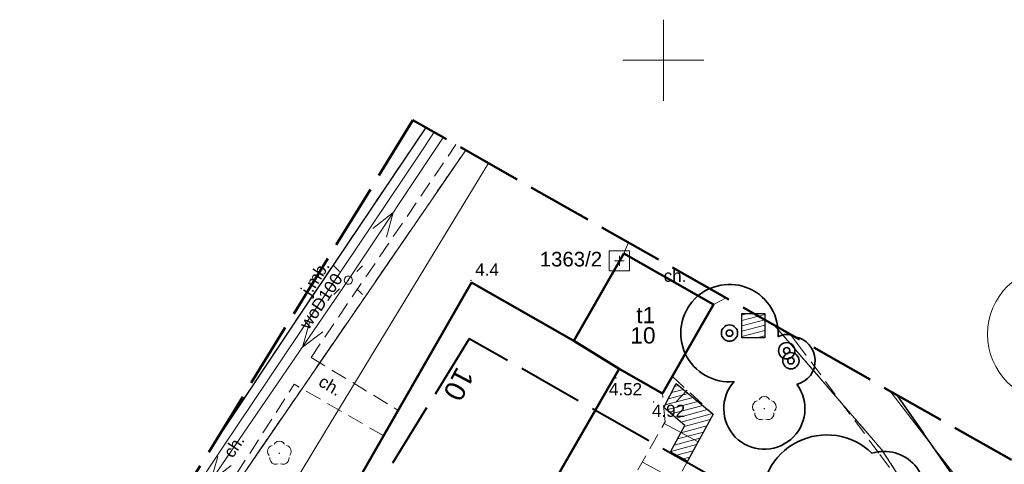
# Model space of a CAD drawing. Extents: x 5477758 to 5478338, y 5918274 to 5918502.
# Tile 143 of 155: x 5477910 to 5477971, y 5918475 to 5918502. Entities that reach past the tile are written whole.
import ezdxf
from ezdxf.enums import TextEntityAlignment as Align

# ---------------------------------------------------------------- set-up
doc = ezdxf.new("R2010")
doc.units = 0
doc.header["$PDSIZE"] = 0.75
for name, pattern in [('PRZER1-1', [2, 1, -1]), ('PRZER2-1', [3, 2, -1]), ('PRZER3-1', [4, 3, -1]), ('PRZER4-1', [5, 4, -1])]:
    doc.linetypes.add(name, pattern=pattern)
doc.layers.get('0').update_dxf_attribs({"linetype": 'CONTINUOUS', "lineweight": 13})
for name, color, linetype, lineweight in [('0_OPISY', 1, 'CONTINUOUS', 0), ('FrameItemsLayer$', 7, 'CONTINUOUS', 0), ('GEPADR_O', 236, 'CONTINUOUS', 18), ('GEPPGD', 7, 'CONTINUOUS', 18), ('GESBZO', 7, 'CONTINUOUS', 50), ('GESBZO_O', 7, 'CONTINUOUS', 50), ('GESDZI', 7, 'CONTINUOUS', 18), ('GESUZY', 96, 'PRZER1-1', 18), ('GSLKRW', 7, 'CONTINUOUS', 25), ('GSPPRB', 7, 'CONTINUOUS', 20), ('GSPPS3_O', 7, 'CONTINUOUS', 18), ('GSPRDL', 96, 'CONTINUOUS', 18), ('GSPSSP', 7, 'CONTINUOUS', 18), ('GSPWPN', 7, 'CONTINUOUS', 13), ('GSPWPN_O', 7, 'CONTINUOUS', 13), ('GSPWPS', 7, 'CONTINUOUS', 13), ('GSPWPS_O', 7, 'CONTINUOUS', 13), ('GSSKOA', 7, 'PRZER3-1', 18), ('GSSKOA_O', 7, 'PRZER3-1', 18), ('GSSKOD', 7, 'PRZER2-1', 18), ('GSSKOD_O', 7, 'PRZER2-1', 18), ('GSSZSN', 7, 'PRZER2-1', 18), ('GULEPR', 1, 'CONTINUOUS', 18), ('GULGPR', 2, 'CONTINUOUS', 18), ('GULWPR', 5, 'CONTINUOUS', 18), ('GULWPR_O', 5, 'CONTINUOUS', 18), ('GUPELA', 7, 'CONTINUOUS', 18), ('GUPISN', 7, 'PRZER1-1', 18), ('zakres', 150, 'PRZER4-1', 50), ('ZZ_drzewo-nanoszone-recznie', 24, 'CONTINUOUS', 35), ('ZZ_grupa', 60, 'CONTINUOUS', 30), ('ZZ_grupa-krzewow-szraf', 60, 'CONTINUOUS', 13), ('ZZ_korona', 94, 'CONTINUOUS', 35)]:
    doc.layers.add(name, color=color, linetype=linetype, lineweight=lineweight)
doc.layers.add('kołnierz', color=11, linetype='CONTINUOUS', lineweight=70, plot=False)
doc.styles.add('GEO-INFO', font='arial.ttf')
pattern_1 = [(194.933, (5477837.84446, 5918344.9947), (0.08181636, -0.30677734), [])]

# ---------------------------------------------------------------- blocks, each defined once
blk = doc.blocks.new('EPPGN')
blk.add_hatch(color=0).paths.add_polyline_path([(0, -0.09), (0.027812, -0.085595), (0.052901, -0.072812), (0.072812, -0.052901), (0.085595, -0.027812), (0.09, 0), (0.085595, 0.027812), (0.072812, 0.052901), (0.052901, 0.072812), (0.027812, 0.085595), (0, 0.09), (-0.027812, 0.085595), (-0.052901, 0.072812), (-0.072812, 0.052901), (-0.085595, 0.027812), (-0.09, 0), (-0.085595, -0.027812), (-0.072812, -0.052901), (-0.052901, -0.072812), (-0.027812, -0.085595)])
blk = doc.blocks.new('GSPSSP')
at = {"color": 0}
blk.add_lwpolyline([(1.25, 1.25), (1.25, -1.25), (-1.25, -1.25), (-1.25, 1.25)], close=True, dxfattribs=at)
for points in [[(0.6, 0), (-0.6, 0)], [(0, 0.6), (0, -0.6)]]:
    blk.add_lwpolyline(points, dxfattribs=at)
blk = doc.blocks.new('OKRAG_PELNY')
at = {"color": 0}
blk.add_lwpolyline([(0, 0.5), (0.12941, 0.482963), (0.25, 0.433013), (0.353553, 0.353553), (0.433013, 0.25), (0.482963, 0.12941), (0.5, 0), (0.482963, -0.12941), (0.433013, -0.25), (0.353553, -0.353553), (0.25, -0.433013), (0.12941, -0.482963), (0, -0.5), (-0.12941, -0.482963), (-0.25, -0.433013), (-0.353553, -0.353553), (-0.433013, -0.25), (-0.482963, -0.12941), (-0.5, 0), (-0.482963, 0.12941), (-0.433013, 0.25), (-0.353553, 0.353553), (-0.25, 0.433013), (-0.12941, 0.482963)], close=True, dxfattribs=at)
blk = doc.blocks.new('SUEO')
blk.add_hatch(color=0).paths.add_polyline_path([(-0.002174, 0.089974), (0.023762, 0.086807), (0.042561, 0.0793), (0.060131, 0.066965), (0.076266, 0.047786), (0.086234, 0.025762), (0.089972, 0.002226), (0.088646, -0.015553), (0.081114, -0.038994), (0.066834, -0.060276), (0.049699, -0.075033), (0.027576, -0.085671), (0.004027, -0.08991), (-0.019639, -0.087831), (-0.040932, -0.080154), (-0.059082, -0.067892), (-0.073734, -0.051607), (-0.08374, -0.032979), (-0.089221, -0.011817), (-0.089063, 0.012951), (-0.082571, 0.035806), (-0.069528, 0.057148), (-0.048957, 0.075519), (-0.026898, 0.085887)])
at = {"color": 0}
for points in [[(-1.767767, 1.767767), (-1.06066, 1.06066)], [(1.767767, 1.767767), (1.06066, 1.06066)], [(-1.767767, -1.767767), (-1.06066, -1.06066)], [(1.767767, -1.767767), (1.06066, -1.06066)]]:
    blk.add_lwpolyline(points, dxfattribs=at)
blk = doc.blocks.new('SUEP1')
at = {"color": 0}
blk.add_lwpolyline([(-1.5, -1), (1.5, 0), (-1.5, 1)], dxfattribs=at)
blk = doc.blocks.new('KOLO')
blk.add_hatch(color=0).paths.add_polyline_path([(-0.5, 0), (-0.482963, -0.12941), (-0.433013, -0.25), (-0.353553, -0.353553), (-0.25, -0.433013), (-0.12941, -0.482963), (0, -0.5), (0.12941, -0.482963), (0.25, -0.433013), (0.353553, -0.353553), (0.433013, -0.25), (0.482963, -0.12941), (0.5, 0), (0.482963, 0.12941), (0.433013, 0.25), (0.353553, 0.353553), (0.25, 0.433013), (0.12941, 0.482963), (0, 0.5), (-0.12941, 0.482963), (-0.25, 0.433013), (-0.353553, 0.353553), (-0.433013, 0.25), (-0.482963, 0.12941)])
blk = doc.blocks.new('SPDLP')
blk.add_hatch(color=0).paths.add_polyline_path([(0, -0.09), (0.027812, -0.085595), (0.052901, -0.072812), (0.072812, -0.052901), (0.085595, -0.027812), (0.09, 0), (0.085595, 0.027812), (0.072812, 0.052901), (0.052901, 0.072812), (0.027812, 0.085595), (0, 0.09), (-0.027812, 0.085595), (-0.052901, 0.072812), (-0.072812, 0.052901), (-0.085595, 0.027812), (-0.09, 0), (-0.085595, -0.027812), (-0.072812, -0.052901), (-0.052901, -0.072812), (-0.027812, -0.085595)])
at = {"color": 0}
for points in [[(-0.648554, 1.126667), (-0.481106, 1.325358), (-0.255912, 1.454989), (0, 1.5), (0.255912, 1.454989), (0.481106, 1.325358), (0.648554, 1.126667)], [(-1.271938, -0.268652), (-1.40916, -0.048001), (-1.462858, 0.20623), (-1.426585, 0.463525), (-1.304695, 0.693003), (-1.11182, 0.867117), (-0.871109, 0.964971)], [(0.871109, 0.964971), (1.11182, 0.867117), (1.304695, 0.693003), (1.426585, 0.463525), (1.462858, 0.20623), (1.40916, -0.048001), (1.271938, -0.268652)], [(-0.137547, -1.292703), (-0.389802, -1.355024), (-0.648184, -1.327532), (-0.881678, -1.213525), (-1.062258, -1.026689), (-1.168249, -0.78945), (-1.186929, -0.530282)], [(1.186929, -0.530282), (1.168249, -0.78945), (1.062258, -1.026689), (0.881678, -1.213525), (0.648184, -1.327532), (0.389802, -1.355024), (0.137547, -1.292703)]]:
    blk.add_lwpolyline(points, dxfattribs=at)
blk = doc.blocks.new('drzewo-odreczne')
at = {"layer": 'ZZ_drzewo-nanoszone-recznie', "linetype": 'Continuous'}
for radius in [0.502, 0.196]:
    blk.add_circle((0, 0), radius, dxfattribs=at)

msp = doc.modelspace()

# ---------------------------------------------------------------- hatches: boundary and pattern name
at = {"layer": 'ZZ_grupa-krzewow-szraf'}
h = msp.add_hatch(dxfattribs=at)
h.set_pattern_fill('ANSI31', color=256, scale=0.1, angle=90)
h.set_pattern_definition(pattern_1)
h.paths.add_polyline_path([(5477954.84, 5918484.395), (5477954.84, 5918482.907), (5477956.24, 5918482.907), (5477956.24, 5918484.395)])
h = msp.add_hatch(dxfattribs=at)
h.set_pattern_fill('ANSI31', color=256, scale=0.1, angle=90)
h.set_pattern_definition(pattern_1)
h.paths.add_polyline_path([(5477950.025, 5918478.605), (5477951.32, 5918477.508), (5477950.436, 5918475.874), (5477951.49, 5918475.303), (5477953.061, 5918478.205), (5477950.792, 5918480.102)])

# ---------------------------------------------------------------- linework, layer by layer
at = {"layer": '0_OPISY', "color": 0}
msp.add_circle((5477974.131, 5918483.127), 4.168, dxfattribs=at)
at = {"layer": 'FrameItemsLayer$', "color": 7, "linetype": 'Continuous', "lineweight": 18}
for points in [[(5477950, 5918497.5), (5477950, 5918502.5)], [(5477947.5, 5918500), (5477952.5, 5918500)]]:
    msp.add_lwpolyline(points, dxfattribs=at)
at = {"layer": 'GESBZO', "color": 7, "linetype": 'Continuous', "lineweight": 50}
for points in [[(5477944.481, 5918482.719), (5477947.571, 5918488.105), (5477953.089, 5918484.953), (5477949.938, 5918479.477), (5477947.274, 5918480.998)], [(5477938.187, 5918486.305), (5477944.481, 5918482.719), (5477947.274, 5918480.998), (5477931.149, 5918452.977), (5477933.004, 5918451.909), (5477924.666, 5918437.385), (5477915.543, 5918442.632), (5477923.558, 5918456.638), (5477921.783, 5918457.715)]]:
    msp.add_lwpolyline(points, close=True, dxfattribs=at)
at = {"layer": 'GESDZI', "color": 7, "linetype": 'Continuous', "lineweight": 18}
for points in [[(5477895.577, 5918432.935), (5477897.61, 5918435.89), (5477937.825, 5918494.464)], [(5477937.825, 5918494.464), (5477897.61, 5918435.89), (5477897.31, 5918433.06), (5477897.73, 5918431.34), (5477913.96, 5918422.85), (5477918.68, 5918425.35), (5477941.35, 5918412.22), (5477950.46, 5918406.9), (5477958.503, 5918401.94)], [(5477956.852, 5918483.668), (5477963.46, 5918476), (5477971.4, 5918463.59), (5477981.759, 5918442.93)], [(5477981.759, 5918442.93), (5477971.4, 5918463.59), (5477963.46, 5918476), (5477956.852, 5918483.668)]]:
    msp.add_lwpolyline(points, dxfattribs=at)
at = {"layer": 'GESUZY', "color": 96, "linetype": 'PRZER1-1', "lineweight": 18, "ltscale": 0.5}
for points in [[(5477958.503, 5918401.94), (5477950.46, 5918406.9), (5477941.35, 5918412.22), (5477918.68, 5918425.35), (5477913.96, 5918422.85), (5477897.73, 5918431.34), (5477897.31, 5918433.06), (5477897.61, 5918435.89), (5477937.825, 5918494.464)], [(5477937.825, 5918494.464), (5477897.61, 5918435.89), (5477897.31, 5918433.06), (5477897.73, 5918431.34), (5477913.96, 5918422.85), (5477918.68, 5918425.35), (5477941.35, 5918412.22), (5477950.46, 5918406.9), (5477958.503, 5918401.94)], [(5477956.852, 5918483.668), (5477963.46, 5918476), (5477971.4, 5918463.59), (5477981.759, 5918442.93)], [(5477981.759, 5918442.93), (5477971.4, 5918463.59), (5477963.46, 5918476), (5477956.852, 5918483.668)]]:
    msp.add_lwpolyline(points, dxfattribs=at)
at = {"layer": 'GSLKRW', "color": 7, "linetype": 'Continuous', "lineweight": 25}
msp.add_lwpolyline([(5477935.371, 5918495.856), (5477927.882, 5918484.739), (5477922.352, 5918476.448)], dxfattribs=at)
msp.add_lwpolyline([(5477984.675, 5918448.07, 0.085053), (5477983.326, 5918451.046), (5477978.858, 5918458.003), (5477972.884, 5918467.137), (5477964.404, 5918479.383)], format="xyb", dxfattribs=at)
at = {"layer": 'GSPPRB', "color": 7, "linetype": 'Continuous', "lineweight": 20}
for p in [(5477947.571, 5918488.105), (5477938.187, 5918486.305), (5477953.089, 5918484.953), (5477944.481, 5918482.719), (5477947.274, 5918480.998), (5477949.938, 5918479.477)]:
    msp.add_point(p, dxfattribs=at)
at = {"layer": 'GSSKOA', "color": 7, "linetype": 'PRZER3-1', "lineweight": 18, "ltscale": 0.5}
msp.add_lwpolyline([(5477935.374, 5918495.855), (5477927.88, 5918484.74), (5477922.388, 5918476.505)], dxfattribs=at)
msp.add_lwpolyline([(5477984.676, 5918448.072, 0.084576), (5477983.33, 5918451.05), (5477978.86, 5918458), (5477972.88, 5918467.14), (5477964.404, 5918479.383)], format="xyb", dxfattribs=at)
at = {"layer": 'GSSKOD', "color": 7, "linetype": 'PRZER2-1', "lineweight": 18, "ltscale": 0.5}
for points in [[(5477935.371, 5918495.856), (5477927.882, 5918484.739), (5477922.352, 5918476.448)], [(5477928.302, 5918481.703), (5477937.221, 5918494.806)], [(5477947.848, 5918488.777), (5477947.571, 5918488.105), (5477953.089, 5918484.953), (5477953.863, 5918485.364)], [(5477957.805, 5918483.128), (5477958.203, 5918482.622), (5477963.336, 5918475.72), (5477968.236, 5918468.933), (5477970.258, 5918465.638), (5477974.812, 5918459.035), (5477978.364, 5918453.259), (5477980.276, 5918449.561), (5477981.34, 5918447.144), (5477982.062, 5918445.034), (5477982.307, 5918443.897)], [(5477928.302, 5918481.703), (5477933.673, 5918478.437), (5477932.774, 5918476.871), (5477927.27, 5918480.043)], [(5477919.635, 5918468.228), (5477927.27, 5918480.043)]]:
    msp.add_lwpolyline(points, dxfattribs=at)
msp.add_lwpolyline([(5477984.675, 5918448.07, 0.085053), (5477983.326, 5918451.046), (5477978.858, 5918458.003), (5477972.884, 5918467.137), (5477964.404, 5918479.383)], format="xyb", dxfattribs=at)
at = {"layer": 'GSSZSN', "color": 7, "linetype": 'PRZER2-1', "lineweight": 18, "ltscale": 0.5}
for points in [[(5477929.356, 5918434.475), (5477926.268, 5918436.181), (5477930.77, 5918443.87), (5477944.733, 5918468.243), (5477950.113, 5918477.734), (5477949.938, 5918479.477), (5477950.546, 5918480.534)], [(5477950.546, 5918480.534), (5477953.061, 5918478.205), (5477947.805, 5918468.497), (5477938.059, 5918450.522), (5477929.356, 5918434.475)]]:
    msp.add_lwpolyline(points, dxfattribs=at)
at = {"layer": 'GSSZSN', "color": 7, "linetype": 'Continuous', "lineweight": 18, "flags": 128}
for points in [[(5477951.463, 5918479.685), (5477950.765, 5918478.933)], [(5477952.142, 5918476.508), (5477950.057, 5918477.636)], [(5477951.49, 5918475.303), (5477950.436, 5918475.874)], [(5477950.838, 5918474.099), (5477948.706, 5918475.253)]]:
    msp.add_lwpolyline(points, dxfattribs=at)
at = {"layer": 'GULEPR', "color": 1, "linetype": 'Continuous', "lineweight": 18}
msp.add_lwpolyline([(5477936.433, 5918495.254), (5477930.593, 5918486.456), (5477909.876, 5918456.172)], dxfattribs=at)
at = {"layer": 'GULGPR', "color": 2, "linetype": 'Continuous', "lineweight": 18}
for points in [[(5477939.228, 5918493.668), (5477929.195, 5918477.149), (5477918.828, 5918459.974), (5477922.476, 5918458.923)], [(5477963.951, 5918479.64), (5477971.628, 5918469.679), (5477977.854, 5918457.317), (5477983.634, 5918446.418), (5477983.67, 5918446.299)]]:
    msp.add_lwpolyline(points, dxfattribs=at)
at = {"layer": 'GULWPR', "color": 5, "linetype": 'Continuous', "lineweight": 18}
msp.add_lwpolyline([(5477935.885, 5918495.564), (5477934.915, 5918494.106), (5477922.903, 5918476.227), (5477913.757, 5918462.479)], dxfattribs=at)
at = {"layer": 'kołnierz', "linetype": 'PRZER4-1', "lineweight": 50}
msp.add_lwpolyline([(5477977.309, 5918380.798), (5477954.837, 5918395.479), (5477993.178, 5918463.057), (5477934.574, 5918496.308), (5477890.354, 5918424.446), (5477901.969, 5918417.467), (5477859.483, 5918348.301), (5477882.168, 5918332.75), (5477926.647, 5918301.778)], close=True, dxfattribs=at)
at = {"layer": 'zakres', "linetype": 'PRZER4-1', "lineweight": 40}
msp.add_lwpolyline([(5477963.54, 5918377.848), (5477941.504, 5918392.244), (5477979.546, 5918459.295), (5477938.033, 5918482.848), (5477904.167, 5918427.813), (5477915.775, 5918420.837), (5477872.982, 5918351.171), (5477887.852, 5918340.978), (5477923.836, 5918315.921)], close=True, dxfattribs=at)
at = {"layer": 'ZZ_grupa'}
msp.add_lwpolyline([(5477954.84, 5918484.395), (5477956.24, 5918484.395), (5477956.24, 5918482.907), (5477954.84, 5918482.907)], close=True, dxfattribs=at)
at = {"layer": 'ZZ_grupa', "elevation": 10.06}
msp.add_lwpolyline([(5477950.025, 5918478.605), (5477950.792, 5918480.102), (5477953.061, 5918478.205), (5477951.49, 5918475.303), (5477950.436, 5918475.874), (5477951.32, 5918477.508), (5477950.025, 5918478.605)], dxfattribs=at)
at = {"layer": 'ZZ_korona'}
for centre, radius, start, end in [((5477954.072, 5918483.196, 10.8), 3, 355.47491, 275.3856), ((5477957.595, 5918482.113), 1, 58.98834, 122.17869), ((5477957.851, 5918481.493), 1.5, 284.27676, 80.04627), ((5477956.218, 5918478.544, 10.12), 2.5, 138.21456, 36.74119), ((5477960.06, 5918472.926, 10.12), 4, 45.86934, 329.8191), ((5477963.6, 5918473.413, 10.12), 2.5, 268.11285, 107.57559)]:
    msp.add_arc(centre, radius, start, end, dxfattribs=at)

# ---------------------------------------------------------------- block references
at = {"layer": 'GEPPGD', "color": 7, "lineweight": 18, "xscale": 0.5, "yscale": 0.5}
msp.add_blockref('EPPGN', (5477963.46, 5918476), dxfattribs=at)
at = {"layer": 'GSPRDL', "color": 96, "lineweight": 18, "xscale": 0.5, "yscale": 0.5}
for p in [(5477956.218, 5918478.544), (5477926.35, 5918475.796)]:
    msp.add_blockref('SPDLP', p, dxfattribs=at)
at = {"layer": 'GSPSSP', "color": 7, "lineweight": 18, "xscale": 0.5, "yscale": 0.5}
msp.add_blockref('GSPSSP', (5477947.29, 5918487.647), dxfattribs=at)
at = {"layer": 'GSPWPN', "color": 7, "lineweight": 13, "xscale": 0.09, "yscale": 0.09}
msp.add_blockref('KOLO', (5477938.156, 5918486.44), dxfattribs=at)
at = {"layer": 'GSPWPS', "color": 7, "lineweight": 13, "xscale": 0.09, "yscale": 0.09}
for p in [(5477947.07, 5918480.433), (5477949.402, 5918478.957)]:
    msp.add_blockref('KOLO', p, dxfattribs=at)
at = {"layer": 'GULEPR', "color": 1, "lineweight": 18, "xscale": 0.5, "yscale": 0.5}
for p, rotation in [((5477932.943, 5918489.997), 56.42255148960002), ((5477928.193, 5918482.948), 235.6249513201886), ((5477922.547, 5918474.695), 235.6249513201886)]:
    msp.add_blockref('SUEP1', p, dxfattribs=dict(at, rotation=rotation))
at = {"layer": 'GUPELA', "color": 7, "lineweight": 18, "xscale": 0.5, "yscale": 0.5}
for name in ['SUEO', 'OKRAG_PELNY']:
    msp.add_blockref(name, (5477930.593, 5918486.456), dxfattribs=at)
at = {"layer": 'GUPISN', "color": 7, "lineweight": 18, "xscale": 0.5, "yscale": 0.5}
msp.add_blockref('OKRAG_PELNY', (5477930.593, 5918486.456), dxfattribs=at)
at = {"layer": 'ZZ_drzewo-nanoszone-recznie', "rotation": 98.49156574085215}
for p in [(5477954.072, 5918483.196, 10.8), (5477957.595, 5918482.113), (5477957.851, 5918481.493)]:
    msp.add_blockref('drzewo-odreczne', p, dxfattribs=at)

# ---------------------------------------------------------------- texts
at = {"layer": 'GEPADR_O', "color": 236, "linetype": 'Continuous', "lineweight": 0, "style": 'GEO-INFO'}
msp.add_text('10', height=1.25, rotation=242.10273, dxfattribs=at).set_placement((5477938.408, 5918480.605), align=Align.TOP_LEFT)
at = {"layer": 'GESBZO_O', "color": 7, "linetype": 'Continuous', "lineweight": 0, "style": 'GEO-INFO'}
msp.add_text('t1', height=1, dxfattribs=at).set_placement((5477948.329, 5918484.803), align=Align.TOP_LEFT)
at = {"layer": 'GESBZO_O', "color": 1, "linetype": 'Continuous', "lineweight": 0, "style": 'GEO-INFO'}
msp.add_text('10', height=1, dxfattribs=at).set_placement((5477947.964, 5918483.555), align=Align.TOP_LEFT)
at = {"layer": 'GSPPS3_O', "color": 7, "linetype": 'Continuous', "lineweight": 0, "style": 'GEO-INFO'}
msp.add_text('1363/2', height=0.9, dxfattribs=at).set_placement((5477942.382, 5918487.752), align=Align.MIDDLE_LEFT)
at = {"layer": 'GSPWPN_O', "color": 7, "linetype": 'Continuous', "lineweight": 0, "style": 'GEO-INFO'}
msp.add_text('4.4', height=0.75, dxfattribs=at).set_placement((5477938.413, 5918486.736))
at = {"layer": 'GSPWPS_O', "color": 7, "linetype": 'Continuous', "lineweight": 0, "style": 'GEO-INFO'}
for s, p in [('4.52', (5477946.647, 5918479.365)), ('4.92', (5477949.297, 5918478.037))]:
    msp.add_text(s, height=0.75, dxfattribs=at).set_placement(p)
at = {"layer": 'GSSKOA_O', "color": 7, "linetype": 'Continuous', "lineweight": 0, "style": 'GEO-INFO'}
msp.add_text('j.mb.', height=0.75, rotation=57.21151, dxfattribs=at).set_placement((5477928.556, 5918486.604), align=Align.MIDDLE_CENTER)
at = {"layer": 'GSSKOD_O', "color": 7, "linetype": 'Continuous', "lineweight": 0, "style": 'GEO-INFO'}
msp.add_text('ch.', height=0.75, dxfattribs=at).set_placement((5477950.717, 5918486.729), align=Align.MIDDLE_CENTER)
for rotation, p in [(329.42927, (5477929.493, 5918479.976)), (56.02112, (5477923.538, 5918476.247))]:
    msp.add_text('ch.', height=0.75, rotation=rotation, dxfattribs=at).set_placement(p, align=Align.MIDDLE)
at = {"layer": 'GULWPR_O', "color": 5, "linetype": 'Continuous', "lineweight": 0, "style": 'GEO-INFO'}
msp.add_text('woD100', height=0.75, rotation=56.10422, dxfattribs=at).set_placement((5477928.909, 5918485.167), align=Align.MIDDLE_CENTER)

doc.saveas('drawing.dxf')
